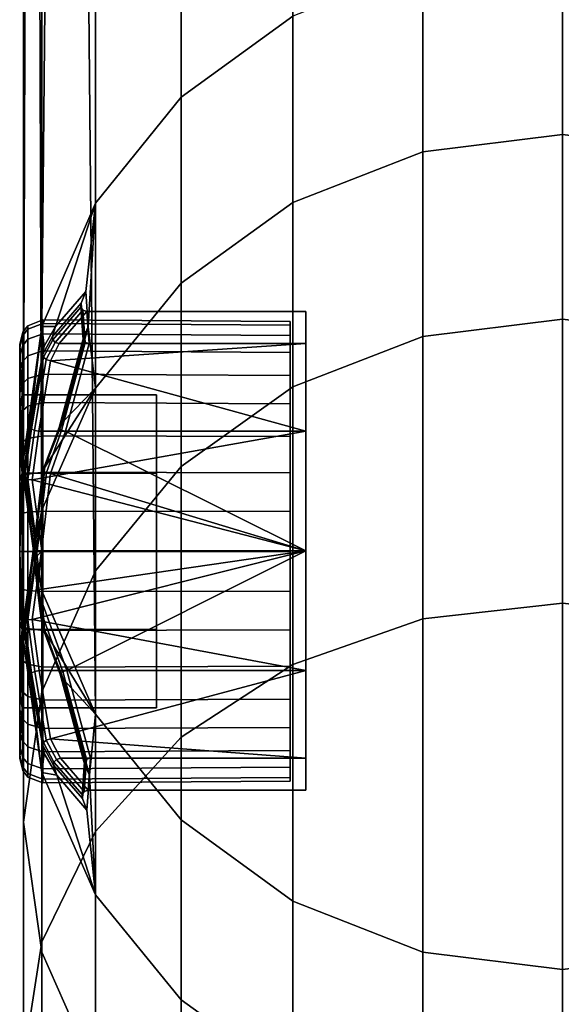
# Model space of a CAD drawing. Header units: millimetres. Extents: x -1932 to -614, y 1030 to 1948.
# Tile 98 of 256: x -1932 to -1920, y 1780 to 1802. Entities that reach past the tile are written whole.
import ezdxf

# ---------------------------------------------------------------- set-up
doc = ezdxf.new("R2010")
doc.units = ezdxf.units.MM
doc.layers.add('_S - MAT - L_R - HOR', color=7, linetype='Continuous', lineweight=30, true_color=0x7f3f00)

msp = doc.modelspace()

# ---------------------------------------------------------------- meshes
at = {"layer": '_S - MAT - L_R - HOR'}
mesh = msp.add_polyface(dxfattribs=at)
corners = [(-1917.111, 1905.046, -189.935), (-1914.213, 1906.19, -189.572), (-1914.213, 1782.022, 202.068), (-1917.111, 1780.885, 201.686), (-1920.22, 1904.655, -190.058), (-1920.22, 1780.497, 201.555), (-1923.33, 1905.046, -189.935), (-1920.22, 1904.655, -190.058), (-1920.22, 1780.497, 201.555), (-1923.33, 1780.885, 201.686), (-1926.227, 1906.19, -189.572), (-1926.227, 1782.022, 202.068), (-1928.715, 1908.01, -188.995), (-1928.715, 1783.831, 202.677), (-1926.227, 1926.025, -183.283), (-1928.715, 1924.205, -183.86), (-1928.715, 1799.926, 208.096), (-1926.227, 1801.735, 208.705), (-1911.725, 1924.205, -183.86), (-1914.213, 1926.025, -183.283), (-1914.213, 1801.735, 208.705), (-1911.725, 1799.926, 208.096), (-1926.227, 1797.582, 221.777), (-1928.715, 1795.788, 221.127), (-1928.715, 1791.7, 233.999), (-1926.227, 1793.48, 234.69), (-1923.33, 1798.71, 222.186), (-1923.33, 1794.599, 235.124), (-1920.22, 1799.095, 222.325), (-1920.22, 1794.981, 235.272), (-1917.111, 1798.71, 222.186), (-1917.111, 1794.599, 235.124), (-1914.213, 1797.582, 221.777), (-1914.213, 1793.48, 234.69), (-1911.725, 1795.788, 221.127), (-1911.725, 1791.701, 233.999), (-1926.227, 1787.295, 247.907), (-1923.33, 1788.312, 248.545), (-1920.22, 1788.659, 248.762), (-1917.111, 1788.312, 248.545), (-1914.213, 1787.295, 247.907), (-1911.725, 1799.926, 208.096), (-1914.213, 1801.735, 208.705), (-1914.213, 1801.735, 208.705), (-1917.111, 1802.872, 209.087), (-1917.111, 1802.872, 209.087), (-1920.22, 1803.26, 209.218), (-1920.22, 1803.26, 209.218), (-1923.33, 1802.872, 209.087), (-1923.33, 1802.872, 209.087), (-1926.227, 1801.735, 208.705), (-1926.227, 1801.735, 208.705), (-1928.715, 1799.926, 208.096), (-1931.293, 1792.488, 216.39), (-1930.767, 1794.439, 214.439), (-1925.937, 1794.439, 214.439), (-1925.937, 1792.488, 216.39), (-1925.937, 1792.488, 207.158), (-1932.039, 1791.409, 206.869), (-1925.937, 1789.823, 206.444), (-1930.767, 1794.439, 214.439), (-1930.819, 1795.153, 211.774), (-1925.937, 1795.153, 211.774), (-1925.937, 1794.439, 214.439), (-1931.293, 1792.488, 216.39), (-1925.937, 1792.488, 216.39), (-1925.937, 1789.823, 217.104), (-1925.937, 1795.153, 211.774), (-1930.819, 1795.153, 211.774), (-1931.434, 1794.439, 209.109), (-1925.937, 1794.439, 209.109), (-1925.937, 1792.488, 207.158), (-1925.937, 1794.439, 209.109), (-1931.632, 1794.059, 208.729), (-1926.292, 1792.371, 207.325), (-1931.8, 1792.389, 207.293), (-1931.8, 1793.125, 207.808), (-1926.292, 1793.102, 207.836), (-1926.292, 1794.621, 210.006), (-1931.8, 1794.655, 209.994), (-1931.8, 1794.888, 210.862), (-1926.292, 1794.852, 210.868), (-1926.292, 1792.371, 216.189), (-1931.8, 1792.389, 216.22), (-1931.8, 1791.575, 216.6), (-1926.292, 1791.562, 216.566), (-1926.292, 1794.244, 214.316), (-1931.8, 1794.276, 214.334), (-1931.8, 1793.76, 215.07), (-1926.292, 1793.732, 215.046), (-1931.8, 1793.125, 215.705), (-1926.292, 1793.102, 215.677), (-1926.292, 1793.732, 208.467), (-1931.8, 1793.76, 208.444), (-1931.8, 1794.276, 209.18), (-1926.292, 1794.244, 209.198), (-1926.292, 1789.812, 206.639), (-1931.8, 1789.812, 206.602), (-1931.8, 1790.707, 206.681), (-1926.292, 1790.701, 206.717), (-1931.8, 1791.575, 206.913), (-1926.292, 1791.562, 206.948), (-1931.8, 1790.707, 216.833), (-1926.292, 1790.701, 216.797), (-1931.8, 1789.812, 216.911), (-1926.292, 1789.812, 216.875), (-1926.292, 1794.852, 212.645), (-1931.8, 1794.888, 212.652), (-1931.8, 1794.655, 213.52), (-1926.292, 1794.621, 213.507), (-1926.292, 1794.93, 211.757), (-1931.8, 1794.966, 211.757), (-1931.8, 1794.966, 211.757), (-1926.292, 1794.93, 211.757), (-1925.937, 1794.439, 214.439), (-1925.937, 1795.153, 211.774), (-1925.937, 1794.439, 209.109), (-1925.937, 1792.488, 207.158), (-1925.937, 1789.823, 206.444), (-1925.937, 1785.206, 214.439), (-1931.892, 1792.488, 207.158), (-1931.822, 1789.823, 206.444), (-1931.632, 1791.549, 216.642), (-1931.434, 1794.439, 209.109), (-1931.892, 1792.488, 207.158)]
mesh.append_faces([[corners[k] for k in face] for face in [(0, 1, 2, 3), (4, 0, 3, 5), (6, 7, 8, 9), (10, 6, 9, 11), (12, 10, 11, 13), (14, 15, 16, 17), (18, 19, 20, 21), (22, 23, 24, 25), (26, 22, 25, 27), (28, 26, 27, 29), (30, 28, 29, 31), (32, 30, 31, 33), (34, 32, 33, 35), (27, 25, 36, 37), (29, 27, 37, 38), (31, 29, 38, 39), (33, 31, 39, 40), (41, 42, 32, 34), (43, 44, 30, 32), (45, 46, 28, 30), (47, 48, 26, 28), (49, 50, 22, 26), (51, 52, 23, 22), (53, 54, 55, 56), (57, 58, 59, 59), (60, 61, 62, 63), (64, 65, 66, 66), (67, 68, 69, 70), (71, 72, 73, 73), (74, 75, 76, 77), (78, 79, 80, 81), (82, 83, 84, 85), (86, 87, 88, 89), (89, 88, 90, 91), (91, 90, 83, 82), (92, 93, 94, 95), (96, 97, 98, 99), (95, 94, 79, 78), (99, 98, 100, 101), (85, 84, 102, 103), (103, 102, 104, 105), (106, 107, 108, 109), (77, 76, 93, 92), (110, 111, 107, 106), (101, 100, 75, 74), (81, 80, 112, 113), (109, 108, 87, 86), (114, 115, 116, 116), (116, 117, 118, 118), (114, 116, 119, 119), (120, 58, 57, 57), (58, 121, 59, 59), (122, 64, 66, 66), (123, 73, 72, 72), (73, 124, 71, 71)]])
mesh = msp.add_polyface(dxfattribs=at)
corners = [(-1930.624, 1885.293, -300.263), (-1928.715, 1885.127, -297.78), (-1928.715, 1896.716, -296.28), (-1930.624, 1897.375, -298.679), (-1931.825, 1885.485, -303.154), (-1931.825, 1898.141, -301.473), (-1932.234, 1885.692, -306.257), (-1932.234, 1898.964, -304.472), (-1931.825, 1885.899, -309.359), (-1931.825, 1899.787, -307.47), (-1930.624, 1886.092, -312.25), (-1930.624, 1900.554, -310.265), (-1928.715, 1886.258, -314.733), (-1928.715, 1901.213, -312.664), (-1928.715, 1906.949, -291.929), (-1930.624, 1908.22, -294.068), (-1931.825, 1909.7, -296.559), (-1932.234, 1911.289, -299.232), (-1931.825, 1912.877, -301.905), (-1930.624, 1914.357, -304.396), (-1928.715, 1915.628, -306.535), (-1928.715, 1915.662, -285.021), (-1930.624, 1917.455, -286.747), (-1930.624, 1914.883, -202.44), (-1928.715, 1912.511, -203.192), (-1928.715, 1908.01, -188.995), (-1930.624, 1910.381, -188.243), (-1930.81, 1913.398, -196.277), (-1928.715, 1783.831, 202.677), (-1930.624, 1786.188, 203.471), (-1931.825, 1913.143, -187.367), (-1930.624, 1786.188, 203.471), (-1931.825, 1788.933, 204.395), (-1932.234, 1916.107, -186.427), (-1931.825, 1788.933, 204.395), (-1932.234, 1791.878, 205.386), (-1931.825, 1919.071, -185.488), (-1932.234, 1791.878, 205.386), (-1931.825, 1794.824, 206.378), (-1930.624, 1921.833, -184.612), (-1931.825, 1794.824, 206.378), (-1930.624, 1797.569, 207.302), (-1928.715, 1924.205, -183.86), (-1928.715, 1799.926, 208.096), (-1928.715, 1799.926, 208.096), (-1930.624, 1797.569, 207.302), (-1930.624, 1793.45, 220.28), (-1928.715, 1795.788, 221.127), (-1930.788, 1794.816, 214.674), (-1930.624, 1797.569, 207.302), (-1930.845, 1795.598, 211.754), (-1930.945, 1795.341, 211.765), (-1930.891, 1794.598, 214.538), (-1931.516, 1794.82, 208.85), (-1931.585, 1794.6, 209), (-1930.866, 1912.615, -193.357), (-1930.967, 1912.873, -193.368), (-1930.913, 1913.616, -196.141), (-1931.537, 1913.394, -190.453), (-1931.605, 1913.614, -190.602), (-1931.6, 1913.687, -190.664), (-1930.974, 1912.963, -193.376), (-1931.6, 1913.687, -190.664), (-1931.545, 1913.746, -190.704), (-1930.928, 1913.032, -193.379), (-1930.974, 1912.963, -193.376), (-1931.545, 1913.746, -190.704), (-1931.455, 1913.775, -190.712), (-1930.84, 1913.061, -193.377), (-1930.928, 1913.032, -193.379), (-1930.907, 1795.182, 211.777), (-1930.953, 1795.25, 211.773), (-1931.579, 1794.526, 209.061), (-1931.524, 1794.468, 209.101), (-1930.953, 1795.25, 211.773), (-1931.579, 1794.526, 209.061), (-1930.953, 1795.25, 211.773), (-1930.9, 1794.523, 214.488), (-1930.922, 1913.691, -196.091), (-1930.974, 1912.963, -193.376), (-1930.928, 1913.032, -193.379), (-1930.876, 1913.749, -196.055), (-1930.922, 1913.691, -196.091), (-1930.928, 1913.032, -193.379), (-1930.84, 1913.061, -193.377), (-1930.788, 1913.775, -196.042), (-1930.876, 1913.749, -196.055), (-1932.132, 1913.343, -193.369), (-1931.8, 1913.216, -193.369), (-1931.8, 1913.295, -192.474), (-1932.132, 1913.42, -192.496), (-1931.8, 1913.527, -191.606), (-1932.132, 1913.647, -191.65), (-1931.8, 1913.216, -193.369), (-1932.132, 1913.343, -193.369), (-1932.132, 1913.42, -194.242), (-1931.8, 1913.295, -194.264), (-1932.132, 1913.647, -195.088), (-1931.8, 1913.527, -195.132), (-1932.132, 1913.42, -192.496), (-1932.248, 1913.562, -192.521), (-1932.248, 1913.488, -193.369), (-1932.132, 1913.343, -193.369), (-1932.132, 1913.343, -193.369), (-1932.248, 1913.488, -193.369), (-1932.248, 1913.562, -194.217), (-1932.132, 1913.42, -194.242), (-1931.8, 1794.966, 211.757), (-1932.132, 1794.839, 211.757), (-1932.132, 1794.763, 212.63), (-1931.8, 1794.888, 212.652), (-1932.132, 1794.839, 211.757), (-1931.8, 1794.966, 211.757), (-1931.8, 1794.888, 210.862), (-1932.132, 1794.763, 210.884), (-1931.773, 1913.788, -190.051), (-1931.825, 1794.824, 206.378), (-1930.624, 1797.569, 207.302), (-1930.624, 1797.569, 207.302), (-1930.624, 1797.569, 207.302)]
mesh.append_faces([[corners[k] for k in face] for face in [(0, 1, 2, 3), (4, 0, 3, 5), (6, 4, 5, 7), (8, 6, 7, 9), (10, 8, 9, 11), (12, 10, 11, 13), (3, 2, 14, 15), (5, 3, 15, 16), (7, 5, 16, 17), (9, 7, 17, 18), (11, 9, 18, 19), (13, 11, 19, 20), (15, 14, 21, 22), (23, 24, 25, 26), (27, 23, 26, 26), (26, 25, 28, 29), (30, 31, 32, 32), (33, 34, 35, 35), (36, 37, 38, 38), (39, 40, 41, 41), (42, 39, 41, 43), (44, 45, 46, 47), (48, 46, 49, 49), (50, 51, 52, 48), (53, 54, 51, 50), (55, 56, 57, 27), (58, 59, 56, 55), (59, 60, 61, 56), (62, 63, 64, 65), (66, 67, 68, 69), (70, 71, 72, 73), (74, 51, 54, 75), (51, 76, 77, 52), (56, 61, 78, 57), (79, 80, 81, 82), (83, 84, 85, 86), (87, 88, 89, 90), (91, 92, 90, 89), (93, 94, 95, 96), (96, 95, 97, 98), (99, 100, 101, 102), (103, 104, 105, 106), (107, 108, 109, 110), (111, 112, 113, 114), (26, 30, 58, 58), (30, 115, 58, 58), (26, 58, 55, 55), (55, 27, 26, 26), (30, 26, 29, 29), (33, 30, 32, 32), (36, 33, 35, 35), (39, 36, 38, 38), (116, 53, 117, 117), (53, 50, 118, 118), (119, 50, 48, 48)]])
mesh = msp.add_polyface(dxfattribs=at)
corners = [(-1908.616, 1170.496, -302.815), (-1908.206, 1170.381, -305.922), (-1908.206, 1885.692, -306.257), (-1908.616, 1885.485, -303.154), (-1909.816, 1170.603, -299.92), (-1909.816, 1885.293, -300.263), (-1911.725, 1170.696, -297.433), (-1911.725, 1885.127, -297.78), (-1914.213, 1170.766, -295.525), (-1914.213, 1885, -295.875), (-1917.111, 1170.811, -294.326), (-1917.111, 1884.92, -294.678), (-1920.22, 1170.826, -293.917), (-1920.22, 1884.893, -294.269), (-1923.33, 1170.811, -294.326), (-1920.22, 1170.826, -293.917), (-1920.22, 1884.893, -294.269), (-1923.33, 1884.92, -294.678), (-1926.227, 1170.766, -295.525), (-1926.227, 1885, -295.875), (-1928.715, 1170.696, -297.433), (-1928.715, 1885.127, -297.78), (-1930.625, 1170.603, -299.92), (-1930.624, 1885.293, -300.263), (-1931.825, 1170.496, -302.815), (-1931.825, 1885.485, -303.154), (-1932.234, 1170.381, -305.922), (-1932.234, 1885.692, -306.257), (-1931.825, 1170.266, -309.03), (-1931.825, 1885.899, -309.359), (-1930.625, 1170.159, -311.925), (-1930.624, 1886.092, -312.25), (-1928.715, 1170.067, -314.412), (-1928.715, 1886.258, -314.733), (-1926.227, 1169.996, -316.32), (-1926.227, 1886.385, -316.638), (-1923.33, 1169.951, -317.519), (-1923.33, 1886.465, -317.835), (-1920.22, 1169.936, -317.928), (-1920.22, 1886.492, -318.244), (-1917.111, 1169.951, -317.519), (-1917.111, 1886.465, -317.835), (-1914.213, 1169.996, -316.32), (-1914.213, 1886.385, -316.638), (-1911.725, 1170.067, -314.412), (-1911.725, 1886.258, -314.733), (-1909.816, 1170.159, -311.925), (-1909.816, 1886.092, -312.25), (-1908.616, 1170.266, -309.03), (-1908.616, 1885.899, -309.359), (-1911.725, 1539.326, -123.685), (-1909.816, 1539.336, -121.197), (-1909.816, 1525.879, -119.479), (-1911.725, 1525.418, -121.924), (-1914.213, 1539.318, -125.595), (-1914.213, 1525.064, -123.8), (-1917.111, 1539.313, -126.795), (-1917.111, 1524.841, -124.979), (-1920.22, 1539.312, -127.204), (-1920.22, 1524.765, -125.381), (-1923.33, 1539.313, -126.795), (-1920.22, 1539.312, -127.204), (-1920.22, 1524.765, -125.381), (-1923.33, 1524.841, -124.979), (-1926.227, 1539.318, -125.595), (-1926.227, 1525.064, -123.8), (-1928.715, 1539.326, -123.685), (-1928.715, 1525.418, -121.924), (-1908.616, 1526.417, -116.632), (-1908.206, 1526.994, -113.576), (-1908.206, 1485.716, -103.326), (-1908.616, 1484.975, -106.346), (-1909.816, 1484.285, -109.16), (-1911.725, 1483.692, -111.576), (-1914.213, 1483.237, -113.43), (-1917.111, 1482.951, -114.596), (-1920.22, 1482.854, -114.993), (-1920.22, 1524.765, -125.381), (-1920.22, 1482.854, -114.993), (-1923.33, 1482.951, -114.596), (-1926.227, 1483.237, -113.43), (-1928.715, 1483.692, -111.576), (-1930.625, 1525.879, -119.479), (-1930.625, 1484.285, -109.16), (-1931.825, 1526.417, -116.632), (-1931.825, 1484.975, -106.346), (-1932.234, 1526.994, -113.576), (-1932.234, 1485.716, -103.326), (-1931.825, 1527.571, -110.521), (-1931.825, 1486.457, -100.307), (-1930.625, 1528.108, -107.673), (-1930.625, 1487.147, -97.493), (-1928.715, 1528.57, -105.228), (-1928.715, 1487.74, -95.077), (-1926.227, 1528.924, -103.352), (-1926.227, 1488.195, -93.222), (-1923.33, 1529.147, -102.173), (-1923.33, 1488.481, -92.057), (-1920.22, 1529.223, -101.771), (-1920.22, 1488.578, -91.659), (-1917.111, 1529.147, -102.173), (-1917.111, 1488.481, -92.057), (-1914.213, 1528.924, -103.352), (-1914.213, 1488.195, -93.222), (-1911.725, 1528.57, -105.228), (-1911.725, 1487.74, -95.077), (-1909.816, 1528.108, -107.673), (-1909.816, 1487.147, -97.493), (-1908.616, 1527.571, -110.521), (-1908.616, 1486.457, -100.307)]
mesh.append_faces([[corners[k] for k in face] for face in [(0, 1, 2, 3), (4, 0, 3, 5), (6, 4, 5, 7), (8, 6, 7, 9), (10, 8, 9, 11), (12, 10, 11, 13), (14, 15, 16, 17), (18, 14, 17, 19), (20, 18, 19, 21), (22, 20, 21, 23), (24, 22, 23, 25), (26, 24, 25, 27), (28, 26, 27, 29), (30, 28, 29, 31), (32, 30, 31, 33), (34, 32, 33, 35), (36, 34, 35, 37), (38, 36, 37, 39), (40, 38, 39, 41), (42, 40, 41, 43), (44, 42, 43, 45), (46, 44, 45, 47), (48, 46, 47, 49), (1, 48, 49, 2), (50, 51, 52, 53), (54, 50, 53, 55), (56, 54, 55, 57), (58, 56, 57, 59), (60, 61, 62, 63), (64, 60, 63, 65), (66, 64, 65, 67), (68, 69, 70, 71), (52, 68, 71, 72), (53, 52, 72, 73), (55, 53, 73, 74), (57, 55, 74, 75), (59, 57, 75, 76), (63, 77, 78, 79), (65, 63, 79, 80), (67, 65, 80, 81), (82, 67, 81, 83), (84, 82, 83, 85), (86, 84, 85, 87), (88, 86, 87, 89), (90, 88, 89, 91), (92, 90, 91, 93), (94, 92, 93, 95), (96, 94, 95, 97), (98, 96, 97, 99), (100, 98, 99, 101), (102, 100, 101, 103), (104, 102, 103, 105), (106, 104, 105, 107), (108, 106, 107, 109), (69, 108, 109, 70)]])
mesh = msp.add_polyface(dxfattribs=at)
corners = [(-1928.715, 1795.788, 221.127), (-1930.624, 1793.45, 220.28), (-1930.624, 1789.381, 233.099), (-1928.715, 1791.7, 233.999), (-1931.999, 1789.825, 205.968), (-1932.234, 1791.528, 206.424), (-1932.234, 1791.878, 205.386), (-1932.234, 1791.459, 206.681), (-1932.081, 1792.588, 206.984), (-1932.074, 1792.724, 206.745), (-1931.763, 1791.671, 217.082), (-1931.799, 1791.612, 216.823), (-1932.018, 1789.822, 217.305), (-1932.007, 1789.821, 217.58), (-1932.01, 1789.824, 206.243), (-1931.362, 1792.687, 216.803), (-1931.438, 1792.572, 216.564), (-1931.435, 1792.539, 216.475), (-1931.785, 1791.592, 216.73), (-1931.435, 1792.539, 216.475), (-1931.382, 1792.508, 216.412), (-1931.723, 1791.569, 216.663), (-1931.785, 1791.592, 216.73), (-1931.382, 1792.508, 216.412), (-1931.293, 1792.488, 216.39), (-1931.632, 1791.549, 216.642), (-1931.723, 1791.569, 216.663), (-1932.039, 1791.409, 206.869), (-1932.136, 1791.416, 206.843), (-1931.919, 1789.823, 206.417), (-1931.822, 1789.823, 206.444), (-1932.136, 1791.416, 206.843), (-1932.207, 1791.434, 206.775), (-1931.988, 1789.823, 206.343), (-1931.919, 1789.823, 206.417), (-1932.207, 1791.434, 206.775), (-1931.988, 1789.823, 206.343), (-1932.207, 1791.434, 206.775), (-1932.057, 1792.543, 207.071), (-1931.988, 1792.506, 207.134), (-1932.057, 1792.543, 207.071), (-1931.892, 1792.488, 207.158), (-1931.988, 1792.506, 207.134), (-1931.995, 1789.826, 217.207), (-1931.785, 1791.592, 216.73), (-1931.926, 1789.827, 217.134), (-1931.995, 1789.826, 217.207), (-1931.83, 1789.823, 217.104), (-1931.926, 1789.827, 217.134), (-1932.26, 1793.296, 211.757), (-1932.317, 1792.98, 209.928), (-1932.26, 1791.554, 208.74), (-1932.26, 1793.296, 211.757), (-1932.26, 1791.554, 208.74), (-1929.271, 1791.554, 208.74), (-1929.271, 1793.296, 211.757), (-1932.317, 1792.98, 213.586), (-1932.26, 1793.296, 211.757), (-1932.26, 1791.554, 214.774), (-1932.26, 1791.554, 214.774), (-1932.26, 1793.296, 211.757), (-1929.271, 1793.296, 211.757), (-1929.271, 1791.554, 214.774), (-1932.317, 1789.812, 207.145), (-1932.317, 1789.812, 208.099), (-1932.317, 1790.613, 207.215), (-1932.132, 1791.531, 207.033), (-1932.248, 1791.482, 207.168), (-1932.248, 1792.253, 207.528), (-1932.132, 1792.326, 207.403), (-1932.317, 1791.389, 207.423), (-1931.8, 1791.575, 206.913), (-1932.132, 1791.531, 207.033), (-1932.132, 1792.326, 207.403), (-1931.8, 1792.389, 207.293), (-1932.317, 1792.118, 207.763), (-1932.248, 1792.951, 208.016), (-1932.132, 1793.043, 207.906), (-1932.317, 1792.776, 208.224), (-1932.317, 1793.345, 208.792), (-1932.132, 1790.685, 206.806), (-1932.248, 1790.66, 206.948), (-1931.8, 1792.389, 216.22), (-1932.132, 1792.326, 216.11), (-1932.132, 1791.531, 216.481), (-1931.8, 1791.575, 216.6), (-1932.248, 1792.951, 215.497), (-1932.317, 1792.776, 215.289), (-1932.317, 1792.118, 215.75), (-1932.248, 1792.253, 215.985), (-1932.317, 1793.345, 214.721), (-1932.132, 1790.685, 216.708), (-1931.8, 1790.707, 216.833), (-1932.132, 1793.043, 215.608), (-1932.248, 1792.951, 215.497), (-1932.248, 1792.253, 215.985), (-1932.132, 1792.326, 216.11), (-1932.317, 1791.389, 216.09), (-1932.248, 1791.482, 216.345), (-1932.248, 1791.482, 216.345), (-1932.132, 1791.531, 216.481), (-1932.317, 1790.613, 216.298), (-1932.248, 1790.66, 216.565), (-1932.248, 1790.66, 216.565), (-1932.132, 1790.685, 216.708), (-1932.317, 1789.812, 215.414), (-1932.317, 1789.812, 216.368), (-1932.132, 1793.043, 207.906), (-1931.8, 1793.125, 207.808), (-1931.8, 1790.707, 206.681), (-1932.132, 1790.685, 206.806), (-1932.248, 1790.66, 206.948), (-1932.248, 1791.482, 207.168), (-1932.248, 1792.253, 207.528), (-1932.248, 1792.951, 208.016), (-1931.8, 1793.125, 215.705), (-1932.132, 1793.043, 215.608), (-1931.8, 1789.812, 206.602), (-1932.132, 1789.812, 206.729), (-1931.825, 1790.727, 219.293), (-1932.234, 1791.878, 205.386), (-1925.937, 1789.823, 217.104)]
mesh.append_faces([[corners[k] for k in face] for face in [(0, 1, 2, 3), (4, 5, 6, 6), (5, 7, 8, 9), (10, 11, 12, 13), (4, 14, 7, 5), (15, 16, 11, 10), (16, 17, 18, 11), (19, 20, 21, 22), (23, 24, 25, 26), (27, 28, 29, 30), (31, 32, 33, 34), (35, 7, 14, 36), (7, 37, 38, 8), (32, 31, 39, 40), (28, 27, 41, 42), (11, 18, 43, 12), (44, 21, 45, 46), (26, 25, 47, 48), (49, 50, 51, 51), (52, 53, 54, 55), (56, 57, 58, 58), (59, 60, 61, 62), (63, 64, 51, 65), (66, 67, 68, 69), (65, 51, 70, 70), (71, 72, 73, 74), (70, 51, 75, 75), (69, 68, 76, 77), (75, 51, 78, 78), (78, 51, 79, 79), (80, 81, 67, 66), (82, 83, 84, 85), (86, 87, 88, 89), (90, 58, 87, 87), (85, 84, 91, 92), (93, 94, 95, 96), (89, 88, 97, 98), (87, 58, 88, 88), (96, 95, 99, 100), (98, 97, 101, 102), (88, 58, 97, 97), (100, 99, 103, 104), (97, 58, 101, 101), (101, 58, 105, 106), (74, 73, 107, 108), (72, 71, 109, 110), (111, 65, 70, 112), (112, 70, 75, 113), (113, 75, 78, 114), (115, 116, 83, 82), (110, 109, 117, 118), (10, 119, 1, 1), (119, 10, 13, 13), (120, 5, 9, 9), (121, 47, 25, 25)]])
mesh = msp.add_polyface(dxfattribs=at)
corners = [(-1932.074, 1792.724, 206.745), (-1931.825, 1794.824, 206.378), (-1932.234, 1791.878, 205.386), (-1932.081, 1792.588, 206.984), (-1931.803, 1794.205, 208.603), (-1931.773, 1794.386, 208.409), (-1930.788, 1794.816, 214.674), (-1930.891, 1794.598, 214.538), (-1931.438, 1792.572, 216.564), (-1931.362, 1792.687, 216.803), (-1931.585, 1794.6, 209), (-1931.516, 1794.82, 208.85), (-1931.293, 1792.488, 216.39), (-1931.382, 1792.508, 216.412), (-1930.855, 1794.465, 214.452), (-1930.767, 1794.439, 214.439), (-1931.382, 1792.508, 216.412), (-1931.435, 1792.539, 216.475), (-1930.9, 1794.523, 214.488), (-1930.855, 1794.465, 214.452), (-1931.435, 1792.539, 216.475), (-1930.9, 1794.523, 214.488), (-1930.819, 1795.153, 211.774), (-1930.907, 1795.182, 211.777), (-1931.524, 1794.468, 209.101), (-1931.434, 1794.439, 209.109), (-1930.953, 1795.25, 211.773), (-1930.907, 1795.182, 211.777), (-1930.855, 1794.465, 214.452), (-1930.9, 1794.523, 214.488), (-1930.907, 1795.182, 211.777), (-1930.819, 1795.153, 211.774), (-1930.767, 1794.439, 214.439), (-1930.855, 1794.465, 214.452), (-1931.434, 1794.439, 209.109), (-1931.524, 1794.468, 209.101), (-1931.724, 1794.087, 208.72), (-1931.632, 1794.059, 208.729), (-1931.524, 1794.468, 209.101), (-1931.579, 1794.526, 209.061), (-1931.786, 1794.14, 208.674), (-1931.724, 1794.087, 208.72), (-1931.579, 1794.526, 209.061), (-1931.786, 1794.14, 208.674), (-1931.988, 1792.506, 207.134), (-1931.892, 1792.488, 207.158), (-1932.057, 1792.543, 207.071), (-1931.988, 1792.506, 207.134), (-1931.786, 1794.14, 208.674), (-1932.057, 1792.543, 207.071), (-1931.8, 1794.655, 209.994), (-1932.132, 1794.536, 210.037), (-1932.132, 1794.763, 210.884), (-1931.8, 1794.888, 210.862), (-1932.248, 1794.041, 209.315), (-1932.317, 1793.806, 209.451), (-1932.317, 1794.145, 210.179), (-1932.248, 1794.4, 210.087), (-1932.132, 1793.663, 208.525), (-1931.8, 1793.76, 208.444), (-1931.8, 1793.125, 207.808), (-1932.132, 1793.043, 207.906), (-1932.132, 1794.166, 209.243), (-1932.248, 1794.041, 209.315), (-1932.248, 1794.4, 210.087), (-1932.132, 1794.536, 210.037), (-1932.132, 1794.166, 209.243), (-1931.8, 1794.276, 209.18), (-1932.248, 1792.951, 208.016), (-1932.317, 1792.776, 208.224), (-1932.317, 1793.345, 208.792), (-1932.248, 1793.553, 208.618), (-1932.132, 1793.043, 207.906), (-1932.248, 1792.951, 208.016), (-1932.248, 1793.553, 208.618), (-1932.132, 1793.663, 208.525), (-1932.26, 1791.554, 208.74), (-1932.317, 1792.98, 209.928), (-1932.248, 1793.553, 214.895), (-1932.317, 1793.345, 214.721), (-1932.317, 1792.776, 215.289), (-1932.248, 1792.951, 215.497), (-1932.132, 1794.166, 214.27), (-1932.248, 1794.041, 214.198), (-1932.248, 1793.553, 214.895), (-1932.132, 1793.663, 214.988), (-1932.26, 1793.296, 211.757), (-1932.248, 1794.621, 210.909), (-1932.132, 1794.763, 210.884), (-1932.248, 1794.621, 210.909), (-1932.317, 1794.354, 210.956), (-1932.317, 1794.424, 211.757), (-1932.248, 1794.695, 211.757), (-1931.8, 1794.888, 212.652), (-1932.132, 1794.763, 212.63), (-1932.132, 1794.536, 213.476), (-1931.8, 1794.655, 213.52), (-1932.248, 1794.695, 211.757), (-1932.132, 1794.839, 211.757), (-1932.248, 1794.695, 211.757), (-1932.317, 1794.424, 211.757), (-1932.317, 1794.354, 212.557), (-1932.248, 1794.621, 212.605), (-1932.132, 1794.166, 214.27), (-1931.8, 1794.276, 214.334), (-1932.317, 1794.424, 211.757), (-1932.26, 1793.296, 211.757), (-1932.132, 1794.763, 212.63), (-1932.248, 1794.621, 212.605), (-1932.248, 1794.4, 213.427), (-1932.132, 1794.536, 213.476), (-1932.248, 1794.4, 213.427), (-1932.317, 1794.145, 213.334), (-1932.317, 1793.806, 214.063), (-1932.248, 1794.041, 214.198), (-1932.26, 1793.296, 211.757), (-1932.26, 1793.296, 211.757), (-1932.317, 1792.98, 213.586), (-1932.26, 1791.554, 214.774), (-1932.248, 1792.951, 215.497), (-1932.132, 1793.043, 215.608), (-1932.132, 1793.043, 215.608), (-1931.8, 1793.125, 215.705), (-1931.8, 1793.76, 215.07), (-1932.132, 1793.663, 214.988), (-1932.132, 1794.839, 211.757), (-1932.248, 1794.695, 211.757), (-1931.825, 1794.824, 206.378), (-1931.763, 1791.671, 217.082), (-1930.624, 1793.45, 220.28), (-1931.825, 1794.824, 206.378)]
mesh.append_faces([[corners[k] for k in face] for face in [(0, 1, 2, 2), (0, 3, 4, 5), (6, 7, 8, 9), (5, 4, 10, 11), (12, 13, 14, 15), (16, 17, 18, 19), (20, 8, 7, 21), (22, 23, 24, 25), (26, 27, 28, 29), (30, 31, 32, 33), (34, 35, 36, 37), (38, 39, 40, 41), (42, 10, 4, 43), (37, 36, 44, 45), (41, 40, 46, 47), (48, 4, 3, 49), (50, 51, 52, 53), (54, 55, 56, 57), (58, 59, 60, 61), (62, 63, 64, 65), (59, 58, 66, 67), (68, 69, 70, 71), (67, 66, 51, 50), (72, 73, 74, 75), (71, 70, 55, 54), (75, 74, 63, 62), (70, 76, 77, 55), (78, 79, 80, 81), (82, 83, 84, 85), (55, 77, 86, 56), (65, 64, 87, 88), (89, 90, 91, 92), (56, 86, 90, 90), (93, 94, 95, 96), (88, 87, 97, 98), (99, 100, 101, 102), (90, 86, 91, 91), (96, 95, 103, 104), (105, 106, 101, 101), (107, 108, 109, 110), (111, 112, 113, 114), (101, 115, 112, 112), (110, 109, 83, 82), (112, 116, 117, 113), (57, 56, 90, 89), (113, 117, 118, 79), (85, 84, 119, 120), (121, 122, 123, 124), (114, 113, 79, 78), (125, 126, 108, 107), (104, 103, 124, 123), (102, 101, 112, 111), (127, 5, 11, 11), (9, 128, 129, 129), (6, 9, 129, 129), (0, 5, 130, 130)]])
mesh = msp.add_polyface(dxfattribs=at)
corners = [(-1917.111, 1776.899, 214.283), (-1914.213, 1778.027, 214.692), (-1914.213, 1774.082, 227.161), (-1917.111, 1772.963, 226.726), (-1920.22, 1776.515, 214.144), (-1920.22, 1772.581, 226.578), (-1923.33, 1776.899, 214.283), (-1920.22, 1776.515, 214.144), (-1920.22, 1772.581, 226.578), (-1923.33, 1772.963, 226.726), (-1926.227, 1778.027, 214.692), (-1926.227, 1774.082, 227.161), (-1928.715, 1779.821, 215.342), (-1928.715, 1775.862, 227.851), (-1926.227, 1769.663, 236.857), (-1928.715, 1771.281, 237.871), (-1926.227, 1793.48, 234.69), (-1928.715, 1791.7, 233.999), (-1928.715, 1785.677, 246.893), (-1926.227, 1787.295, 247.907), (-1911.725, 1791.701, 233.999), (-1914.213, 1793.48, 234.69), (-1914.213, 1787.295, 247.907), (-1911.725, 1785.677, 246.893), (-1928.715, 1776.32, 258.317), (-1926.227, 1777.633, 259.703), (-1923.33, 1788.312, 248.545), (-1923.33, 1778.458, 260.575), (-1920.22, 1788.659, 248.762), (-1920.22, 1778.739, 260.872), (-1917.111, 1788.312, 248.545), (-1917.111, 1778.458, 260.575), (-1914.213, 1777.633, 259.703), (-1911.725, 1776.32, 258.317), (-1926.227, 1765.327, 268.707), (-1923.33, 1765.908, 269.757), (-1920.22, 1766.106, 270.115), (-1917.111, 1765.908, 269.757), (-1928.715, 1783.831, 202.677), (-1926.227, 1782.022, 202.068), (-1926.227, 1782.022, 202.068), (-1923.33, 1780.885, 201.686), (-1923.33, 1780.885, 201.686), (-1920.22, 1780.497, 201.555), (-1920.22, 1776.515, 214.144), (-1920.22, 1780.497, 201.555), (-1917.111, 1780.885, 201.686), (-1917.111, 1780.885, 201.686), (-1914.213, 1782.022, 202.068), (-1925.937, 1789.823, 206.444), (-1925.937, 1785.206, 209.109), (-1925.937, 1785.206, 214.439), (-1931.632, 1785.634, 214.866), (-1931.884, 1787.157, 216.39), (-1925.937, 1787.157, 216.39), (-1930.794, 1784.492, 211.774), (-1931.409, 1785.206, 214.439), (-1925.937, 1785.206, 214.439), (-1925.937, 1784.492, 211.774), (-1932.039, 1788.293, 216.694), (-1925.937, 1789.823, 217.104), (-1925.937, 1787.157, 216.39), (-1931.269, 1787.157, 207.158), (-1930.742, 1785.206, 209.109), (-1925.937, 1785.206, 209.109), (-1925.937, 1787.157, 207.158), (-1930.742, 1785.206, 209.109), (-1930.794, 1784.492, 211.774), (-1925.937, 1784.492, 211.774), (-1925.937, 1785.206, 209.109), (-1926.292, 1787.253, 207.325), (-1931.8, 1787.235, 207.293), (-1931.8, 1788.049, 206.913), (-1926.292, 1788.062, 206.948), (-1926.292, 1786.522, 215.677), (-1931.8, 1786.499, 215.705), (-1931.8, 1785.864, 215.07), (-1926.292, 1785.891, 215.046), (-1926.292, 1789.812, 216.875), (-1931.8, 1789.812, 216.911), (-1931.8, 1788.917, 216.833), (-1926.292, 1788.923, 216.797), (-1931.8, 1788.049, 216.6), (-1926.292, 1788.062, 216.566), (-1931.8, 1787.235, 216.22), (-1926.292, 1787.253, 216.189), (-1931.8, 1788.917, 206.681), (-1926.292, 1788.923, 206.717), (-1926.292, 1784.694, 211.757), (-1931.8, 1784.658, 211.757), (-1931.8, 1784.736, 210.862), (-1926.292, 1784.772, 210.868), (-1926.292, 1786.522, 207.836), (-1931.8, 1786.499, 207.808), (-1926.292, 1785.003, 213.507), (-1931.8, 1784.969, 213.52), (-1931.8, 1784.736, 212.652), (-1926.292, 1784.772, 212.645), (-1926.292, 1785.38, 209.198), (-1931.8, 1785.348, 209.18), (-1931.8, 1785.864, 208.444), (-1926.292, 1785.891, 208.467), (-1931.8, 1784.969, 209.994), (-1926.292, 1785.003, 210.006), (-1931.8, 1789.812, 206.602), (-1926.292, 1789.812, 206.639), (-1931.8, 1784.658, 211.757), (-1926.292, 1784.694, 211.757), (-1931.8, 1785.348, 214.334), (-1926.292, 1785.38, 214.316), (-1925.937, 1787.157, 207.158), (-1925.937, 1784.492, 211.774), (-1925.937, 1787.157, 216.39), (-1925.937, 1789.823, 217.104), (-1925.937, 1792.488, 216.39), (-1925.937, 1794.439, 214.439), (-1925.937, 1794.439, 209.109), (-1925.937, 1785.206, 214.439), (-1931.83, 1789.823, 217.104), (-1931.918, 1788.952, 206.677), (-1931.269, 1787.157, 207.158), (-1925.937, 1789.823, 206.444), (-1925.937, 1787.157, 207.158)]
mesh.append_faces([[corners[k] for k in face] for face in [(0, 1, 2, 3), (4, 0, 3, 5), (6, 7, 8, 9), (10, 6, 9, 11), (12, 10, 11, 13), (13, 11, 14, 15), (16, 17, 18, 19), (20, 21, 22, 23), (19, 18, 24, 25), (26, 19, 25, 27), (28, 26, 27, 29), (30, 28, 29, 31), (22, 30, 31, 32), (23, 22, 32, 33), (27, 25, 34, 35), (29, 27, 35, 36), (31, 29, 36, 37), (38, 39, 10, 12), (40, 41, 6, 10), (42, 43, 44, 6), (45, 46, 0, 4), (47, 48, 1, 0), (49, 50, 51, 51), (52, 53, 54, 54), (55, 56, 57, 58), (59, 60, 61, 61), (62, 63, 64, 65), (66, 67, 68, 69), (70, 71, 72, 73), (74, 75, 76, 77), (78, 79, 80, 81), (81, 80, 82, 83), (83, 82, 84, 85), (73, 72, 86, 87), (88, 89, 90, 91), (92, 93, 71, 70), (94, 95, 96, 97), (98, 99, 100, 101), (101, 100, 93, 92), (91, 90, 102, 103), (103, 102, 99, 98), (87, 86, 104, 105), (97, 96, 106, 107), (77, 76, 108, 109), (109, 108, 95, 94), (85, 84, 75, 74), (49, 110, 50, 50), (50, 111, 51, 51), (51, 112, 113, 113), (113, 114, 51, 51), (114, 115, 51, 51), (116, 49, 51, 51), (54, 117, 52, 52), (59, 118, 60, 60), (119, 120, 121, 121), (120, 122, 121, 121)]])
mesh = msp.add_polyface(dxfattribs=at)
corners = [(-1930.624, 1793.45, 220.28), (-1931.825, 1790.727, 219.293), (-1931.825, 1786.68, 232.05), (-1930.624, 1789.381, 233.099), (-1932.007, 1789.821, 217.58), (-1932.234, 1788.174, 217.138), (-1932.234, 1787.805, 218.235), (-1931.997, 1789.637, 206.493), (-1932.01, 1789.824, 206.243), (-1931.999, 1789.825, 205.968), (-1932.018, 1789.822, 217.305), (-1932.234, 1788.243, 216.882), (-1925.937, 1789.823, 206.444), (-1931.822, 1789.823, 206.444), (-1931.918, 1788.952, 206.677), (-1932.01, 1789.824, 206.243), (-1931.997, 1789.637, 206.493), (-1931.988, 1789.823, 206.343), (-1931.988, 1789.823, 206.343), (-1931.997, 1789.637, 206.493), (-1931.919, 1789.823, 206.417), (-1931.919, 1789.823, 206.417), (-1931.997, 1789.637, 206.493), (-1931.995, 1789.826, 217.207), (-1932.207, 1788.268, 216.788), (-1931.995, 1789.826, 217.207), (-1931.926, 1789.827, 217.134), (-1932.136, 1788.286, 216.72), (-1932.207, 1788.268, 216.788), (-1931.926, 1789.827, 217.134), (-1931.83, 1789.823, 217.104), (-1932.039, 1788.293, 216.694), (-1932.136, 1788.286, 216.72), (-1931.868, 1788.541, 206.76), (-1931.358, 1787.137, 207.136), (-1931.269, 1787.157, 207.158), (-1931.868, 1788.541, 206.76), (-1931.824, 1788.228, 206.771), (-1931.411, 1787.107, 207.072), (-1931.358, 1787.137, 207.136), (-1932.26, 1791.554, 208.74), (-1932.317, 1789.812, 208.099), (-1932.26, 1788.07, 208.74), (-1932.26, 1791.554, 208.74), (-1932.26, 1788.07, 208.74), (-1929.271, 1788.07, 208.74), (-1929.271, 1791.554, 208.74), (-1929.271, 1793.296, 211.757), (-1929.271, 1791.554, 208.74), (-1929.271, 1788.07, 208.74), (-1929.271, 1786.328, 211.757), (-1932.317, 1789.812, 215.414), (-1932.26, 1791.554, 214.774), (-1932.26, 1788.07, 214.774), (-1932.26, 1788.07, 214.774), (-1932.26, 1791.554, 214.774), (-1929.271, 1791.554, 214.774), (-1929.271, 1788.07, 214.774), (-1929.271, 1791.554, 214.774), (-1929.271, 1788.07, 214.774), (-1932.248, 1788.964, 206.948), (-1932.317, 1789.011, 207.215), (-1932.317, 1789.812, 207.145), (-1932.248, 1789.812, 206.874), (-1932.132, 1789.812, 216.784), (-1931.8, 1789.812, 216.911), (-1931.8, 1790.707, 216.833), (-1932.132, 1790.685, 216.708), (-1932.132, 1788.939, 216.708), (-1931.8, 1788.917, 216.833), (-1932.248, 1790.66, 216.565), (-1932.317, 1790.613, 216.298), (-1932.317, 1789.812, 216.368), (-1932.248, 1789.812, 216.64), (-1932.132, 1788.093, 216.481), (-1931.8, 1788.049, 216.6), (-1932.132, 1790.685, 216.708), (-1932.248, 1790.66, 216.565), (-1932.248, 1789.812, 216.64), (-1932.132, 1789.812, 216.784), (-1932.317, 1789.011, 216.298), (-1932.248, 1788.964, 216.565), (-1932.248, 1788.964, 216.565), (-1932.132, 1788.939, 216.708), (-1932.317, 1788.235, 216.09), (-1932.248, 1788.142, 216.345), (-1932.248, 1788.142, 216.345), (-1932.132, 1788.093, 216.481), (-1932.248, 1787.371, 207.528), (-1932.317, 1787.506, 207.763), (-1932.317, 1788.235, 207.423), (-1932.248, 1788.142, 207.168), (-1932.317, 1787.506, 215.75), (-1932.132, 1788.939, 206.806), (-1932.248, 1788.964, 206.948), (-1932.248, 1789.812, 206.874), (-1932.132, 1789.812, 206.729), (-1932.132, 1788.939, 206.806), (-1931.8, 1788.917, 206.681), (-1931.8, 1788.049, 206.913), (-1932.132, 1788.093, 207.033), (-1932.132, 1789.812, 206.729), (-1931.8, 1789.812, 206.602), (-1932.132, 1787.298, 207.403), (-1932.248, 1787.371, 207.528), (-1932.248, 1788.142, 207.168), (-1932.132, 1788.093, 207.033), (-1932.317, 1790.613, 207.215), (-1932.248, 1790.66, 206.948), (-1932.248, 1787.371, 215.985), (-1932.248, 1790.66, 206.948), (-1932.132, 1790.685, 206.806), (-1932.234, 1791.878, 205.386), (-1931.825, 1788.933, 204.395), (-1931.825, 1788.933, 204.395), (-1931.764, 1788.039, 206.449), (-1931.918, 1788.952, 206.677), (-1931.799, 1788.098, 206.707), (-1931.824, 1788.228, 206.771), (-1931.868, 1788.541, 206.76)]
mesh.append_faces([[corners[k] for k in face] for face in [(0, 1, 2, 3), (4, 5, 6, 6), (7, 8, 9, 9), (4, 10, 11, 5), (12, 13, 14, 14), (15, 16, 17, 17), (18, 19, 20, 20), (21, 22, 13, 13), (10, 23, 24, 11), (25, 26, 27, 28), (29, 30, 31, 32), (14, 33, 34, 35), (36, 37, 38, 39), (40, 41, 42, 42), (43, 44, 45, 46), (47, 48, 49, 49), (47, 49, 50, 50), (51, 52, 53, 53), (54, 55, 56, 57), (58, 47, 59, 59), (59, 47, 50, 50), (60, 61, 62, 63), (64, 65, 66, 67), (65, 64, 68, 69), (70, 71, 72, 73), (69, 68, 74, 75), (76, 77, 78, 79), (73, 72, 80, 81), (79, 78, 82, 83), (81, 80, 84, 85), (72, 51, 53, 80), (83, 82, 86, 87), (80, 53, 84, 84), (88, 89, 90, 91), (84, 53, 92, 92), (93, 94, 95, 96), (97, 98, 99, 100), (101, 102, 98, 97), (103, 104, 105, 106), (91, 90, 61, 60), (89, 42, 90, 90), (106, 105, 94, 93), (90, 42, 61, 61), (63, 62, 107, 108), (61, 42, 41, 62), (85, 84, 92, 109), (96, 95, 110, 111), (6, 1, 4, 4), (112, 113, 9, 9), (114, 115, 9, 9), (9, 115, 116, 116), (115, 117, 118, 118), (119, 115, 118, 118), (119, 116, 115, 115), (116, 7, 9, 9), (13, 22, 14, 14)]])
mesh = msp.add_polyface(dxfattribs=at)
corners = [(-1931.825, 1790.727, 219.293), (-1932.234, 1787.805, 218.235), (-1932.234, 1783.781, 230.925), (-1931.825, 1786.68, 232.05), (-1928.715, 1791.7, 233.999), (-1930.624, 1789.381, 233.099), (-1930.624, 1783.569, 245.572), (-1928.715, 1785.677, 246.893), (-1932.066, 1786.921, 216.803), (-1931.825, 1784.883, 217.176), (-1932.234, 1788.174, 217.138), (-1932.234, 1788.243, 216.882), (-1932.074, 1787.058, 216.564), (-1931.803, 1785.488, 214.993), (-1931.773, 1785.307, 215.186), (-1930.764, 1784.83, 208.874), (-1930.867, 1785.048, 209.01), (-1931.414, 1787.074, 206.984), (-1931.339, 1786.958, 206.745), (-1931.799, 1788.098, 206.707), (-1931.764, 1788.039, 206.449), (-1930.876, 1785.123, 209.06), (-1931.411, 1787.107, 207.072), (-1930.876, 1785.123, 209.06), (-1930.831, 1785.181, 209.096), (-1931.358, 1787.137, 207.136), (-1931.411, 1787.107, 207.072), (-1930.831, 1785.181, 209.096), (-1930.742, 1785.206, 209.109), (-1931.269, 1787.157, 207.158), (-1931.358, 1787.137, 207.136), (-1932.207, 1788.268, 216.788), (-1932.05, 1787.103, 216.477), (-1932.207, 1788.268, 216.788), (-1932.136, 1788.286, 216.72), (-1931.98, 1787.139, 216.414), (-1932.05, 1787.103, 216.477), (-1932.136, 1788.286, 216.72), (-1932.039, 1788.293, 216.694), (-1931.884, 1787.157, 216.39), (-1931.98, 1787.139, 216.414), (-1931.786, 1785.552, 214.921), (-1932.05, 1787.103, 216.477), (-1931.724, 1785.606, 214.875), (-1931.786, 1785.552, 214.921), (-1931.98, 1787.139, 216.414), (-1931.884, 1787.157, 216.39), (-1931.632, 1785.634, 214.866), (-1931.724, 1785.606, 214.875), (-1931.824, 1788.228, 206.771), (-1932.26, 1788.07, 208.74), (-1932.317, 1786.644, 209.928), (-1932.26, 1786.328, 211.757), (-1932.26, 1788.07, 208.74), (-1932.26, 1786.328, 211.757), (-1929.271, 1786.328, 211.757), (-1929.271, 1788.07, 208.74), (-1932.317, 1786.644, 213.586), (-1932.26, 1788.07, 214.774), (-1932.26, 1786.328, 211.757), (-1932.26, 1786.328, 211.757), (-1932.26, 1788.07, 214.774), (-1929.271, 1788.07, 214.774), (-1929.271, 1786.328, 211.757), (-1931.8, 1788.049, 216.6), (-1932.132, 1788.093, 216.481), (-1932.132, 1787.298, 216.11), (-1931.8, 1787.235, 216.22), (-1932.132, 1786.581, 207.906), (-1932.248, 1786.673, 208.016), (-1932.248, 1787.371, 207.528), (-1932.132, 1787.298, 207.403), (-1932.132, 1786.581, 215.608), (-1931.8, 1786.499, 215.705), (-1931.8, 1785.864, 215.07), (-1932.132, 1785.961, 214.988), (-1932.132, 1785.458, 214.27), (-1931.8, 1785.348, 214.334), (-1932.317, 1787.506, 215.75), (-1932.317, 1786.848, 215.289), (-1932.248, 1785.583, 209.315), (-1932.317, 1785.818, 209.451), (-1932.317, 1786.279, 208.792), (-1932.248, 1786.071, 208.618), (-1932.132, 1786.581, 215.608), (-1932.248, 1786.673, 215.497), (-1932.248, 1786.071, 214.895), (-1932.132, 1785.961, 214.988), (-1932.248, 1786.071, 214.895), (-1932.317, 1786.279, 214.721), (-1932.317, 1785.818, 214.063), (-1932.248, 1785.583, 214.198), (-1932.132, 1785.961, 208.525), (-1931.8, 1785.864, 208.444), (-1931.8, 1785.348, 209.18), (-1932.132, 1785.458, 209.243), (-1932.248, 1785.583, 214.198), (-1932.132, 1785.458, 214.27), (-1931.8, 1786.499, 207.808), (-1932.132, 1786.581, 207.906), (-1932.132, 1787.298, 207.403), (-1931.8, 1787.235, 207.293), (-1932.317, 1786.848, 208.224), (-1932.248, 1786.673, 208.016), (-1932.132, 1785.458, 209.243), (-1932.248, 1785.583, 209.315), (-1932.248, 1786.071, 208.618), (-1932.132, 1785.961, 208.525), (-1932.26, 1786.328, 211.757), (-1932.317, 1785.478, 213.334), (-1932.248, 1787.371, 215.985), (-1932.248, 1786.673, 215.497), (-1932.317, 1785.478, 210.179), (-1932.132, 1788.093, 207.033), (-1931.8, 1788.049, 206.913), (-1932.317, 1787.506, 207.763), (-1932.248, 1787.371, 207.528), (-1932.132, 1788.093, 216.481), (-1932.248, 1788.142, 216.345), (-1932.248, 1787.371, 215.985), (-1932.132, 1787.298, 216.11), (-1930.624, 1786.188, 203.471), (-1931.825, 1788.933, 204.395), (-1930.624, 1786.188, 203.471), (-1930.624, 1786.188, 203.471), (-1925.937, 1787.157, 216.39)]
mesh.append_faces([[corners[k] for k in face] for face in [(0, 1, 2, 3), (4, 5, 6, 7), (8, 9, 1, 1), (10, 11, 12, 8), (8, 12, 13, 14), (15, 16, 17, 18), (18, 17, 19, 20), (16, 21, 22, 17), (23, 24, 25, 26), (27, 28, 29, 30), (11, 31, 32, 12), (33, 34, 35, 36), (37, 38, 39, 40), (12, 32, 41, 13), (42, 35, 43, 44), (45, 46, 47, 48), (49, 19, 17, 22), (50, 51, 52, 52), (53, 54, 55, 56), (57, 58, 59, 59), (60, 61, 62, 63), (64, 65, 66, 67), (68, 69, 70, 71), (72, 73, 67, 66), (74, 75, 76, 77), (78, 58, 79, 79), (80, 81, 82, 83), (84, 85, 86, 87), (88, 89, 90, 91), (79, 58, 89, 89), (92, 93, 94, 95), (87, 86, 96, 97), (98, 99, 100, 101), (89, 58, 57, 90), (93, 92, 99, 98), (83, 82, 102, 103), (104, 105, 106, 107), (90, 57, 108, 109), (73, 72, 75, 74), (110, 78, 79, 111), (112, 52, 51, 81), (81, 51, 50, 82), (101, 100, 113, 114), (107, 106, 69, 68), (103, 102, 115, 116), (82, 50, 102, 102), (117, 118, 119, 120), (102, 50, 115, 115), (120, 119, 85, 84), (111, 79, 89, 88), (1, 10, 8, 8), (18, 20, 121, 121), (20, 122, 123, 123), (15, 18, 124, 124), (125, 39, 38, 38)]])
mesh = msp.add_polyface(dxfattribs=at)
corners = [(-1930.624, 1782.16, 216.189), (-1928.715, 1779.821, 215.342), (-1928.715, 1775.862, 227.851), (-1930.624, 1778.181, 228.752), (-1931.825, 1784.883, 217.176), (-1931.825, 1780.882, 229.8), (-1932.234, 1787.805, 218.235), (-1932.234, 1783.781, 230.925), (-1928.715, 1771.281, 237.871), (-1930.624, 1773.389, 239.192), (-1931.825, 1775.844, 240.731), (-1932.234, 1778.479, 242.382), (-1931.825, 1786.68, 232.05), (-1931.825, 1781.114, 244.033), (-1930.624, 1789.381, 233.099), (-1930.624, 1783.569, 245.572), (-1930.624, 1766.35, 247.786), (-1931.825, 1768.342, 249.89), (-1932.234, 1770.48, 252.148), (-1931.825, 1772.617, 254.406), (-1930.624, 1774.609, 256.51), (-1928.715, 1785.677, 246.893), (-1928.715, 1776.32, 258.317), (-1930.624, 1763.198, 264.859), (-1928.715, 1764.403, 267.036), (-1930.764, 1784.83, 208.874), (-1930.624, 1786.188, 203.471), (-1930.624, 1786.188, 203.471), (-1928.715, 1783.831, 202.677), (-1931.773, 1785.307, 215.186), (-1931.803, 1785.488, 214.993), (-1931.56, 1785.046, 214.548), (-1931.492, 1784.825, 214.698), (-1930.92, 1784.305, 211.782), (-1930.82, 1784.047, 211.794), (-1930.867, 1785.048, 209.01), (-1931.554, 1785.119, 214.487), (-1930.928, 1784.395, 211.774), (-1931.554, 1785.119, 214.487), (-1931.499, 1785.178, 214.447), (-1930.882, 1784.464, 211.771), (-1930.928, 1784.395, 211.774), (-1931.499, 1785.178, 214.447), (-1931.409, 1785.206, 214.439), (-1930.794, 1784.492, 211.774), (-1930.882, 1784.464, 211.771), (-1930.742, 1785.206, 209.109), (-1930.831, 1785.181, 209.096), (-1930.882, 1784.464, 211.771), (-1930.794, 1784.492, 211.774), (-1930.831, 1785.181, 209.096), (-1930.876, 1785.123, 209.06), (-1930.928, 1784.395, 211.774), (-1930.882, 1784.464, 211.771), (-1930.876, 1785.123, 209.06), (-1931.786, 1785.552, 214.921), (-1931.786, 1785.552, 214.921), (-1931.724, 1785.606, 214.875), (-1931.499, 1785.178, 214.447), (-1931.554, 1785.119, 214.487), (-1931.724, 1785.606, 214.875), (-1931.632, 1785.634, 214.866), (-1931.409, 1785.206, 214.439), (-1931.499, 1785.178, 214.447), (-1932.248, 1785.583, 214.198), (-1932.317, 1785.818, 214.063), (-1932.317, 1785.478, 213.334), (-1932.248, 1785.224, 213.427), (-1932.132, 1784.785, 211.757), (-1931.8, 1784.658, 211.757), (-1931.8, 1784.736, 212.652), (-1932.132, 1784.861, 212.63), (-1931.8, 1784.969, 213.52), (-1932.132, 1785.088, 213.476), (-1931.8, 1785.348, 214.334), (-1932.132, 1785.458, 214.27), (-1932.132, 1785.458, 214.27), (-1932.248, 1785.583, 214.198), (-1932.248, 1785.224, 213.427), (-1932.132, 1785.088, 213.476), (-1932.317, 1785.27, 212.557), (-1932.248, 1785.003, 212.605), (-1931.8, 1784.658, 211.757), (-1932.132, 1784.785, 211.757), (-1932.132, 1784.861, 210.884), (-1931.8, 1784.736, 210.862), (-1932.248, 1785.003, 212.605), (-1932.132, 1784.861, 212.63), (-1932.317, 1785.2, 211.757), (-1932.248, 1784.929, 211.757), (-1932.26, 1786.328, 211.757), (-1932.132, 1785.088, 210.037), (-1931.8, 1784.969, 209.994), (-1932.248, 1784.929, 211.757), (-1932.132, 1784.785, 211.757), (-1932.248, 1784.929, 211.757), (-1932.317, 1785.2, 211.757), (-1932.317, 1785.27, 210.956), (-1932.248, 1785.003, 210.909), (-1932.26, 1786.328, 211.757), (-1932.132, 1785.458, 209.243), (-1931.8, 1785.348, 209.18), (-1932.132, 1784.785, 211.757), (-1932.248, 1784.929, 211.757), (-1932.248, 1785.003, 210.909), (-1932.132, 1784.861, 210.884), (-1932.317, 1785.478, 210.179), (-1932.248, 1785.224, 210.087), (-1932.317, 1785.2, 211.757), (-1932.26, 1786.328, 211.757), (-1932.248, 1785.224, 210.087), (-1932.132, 1785.088, 210.037), (-1932.317, 1785.818, 209.451), (-1932.248, 1785.583, 209.315), (-1932.248, 1785.583, 209.315), (-1932.132, 1785.458, 209.243), (-1932.066, 1786.921, 216.803), (-1925.937, 1785.206, 214.439)]
mesh.append_faces([[corners[k] for k in face] for face in [(0, 1, 2, 3), (4, 0, 3, 5), (6, 4, 5, 7), (3, 2, 8, 9), (5, 3, 9, 10), (7, 5, 10, 11), (12, 7, 11, 13), (14, 12, 13, 15), (10, 9, 16, 17), (11, 10, 17, 18), (13, 11, 18, 19), (15, 13, 19, 20), (21, 15, 20, 22), (22, 20, 23, 24), (25, 26, 0, 0), (27, 28, 1, 0), (29, 30, 31, 32), (32, 31, 33, 34), (34, 33, 35, 25), (31, 36, 37, 33), (38, 39, 40, 41), (42, 43, 44, 45), (46, 47, 48, 49), (50, 51, 52, 53), (54, 35, 33, 37), (30, 55, 36, 31), (56, 57, 58, 59), (60, 61, 62, 63), (64, 65, 66, 67), (68, 69, 70, 71), (72, 73, 71, 70), (74, 75, 73, 72), (76, 77, 78, 79), (67, 66, 80, 81), (82, 83, 84, 85), (79, 78, 86, 87), (81, 80, 88, 89), (66, 90, 80, 80), (85, 84, 91, 92), (87, 86, 93, 94), (95, 96, 97, 98), (80, 99, 88, 88), (92, 91, 100, 101), (102, 103, 104, 105), (98, 97, 106, 107), (108, 109, 97, 97), (105, 104, 110, 111), (107, 106, 112, 113), (97, 109, 106, 106), (111, 110, 114, 115), (116, 29, 4, 4), (0, 4, 32, 32), (4, 29, 32, 32), (0, 32, 34, 34), (34, 25, 0, 0), (117, 62, 61, 61)]])

doc.saveas('drawing.dxf')
